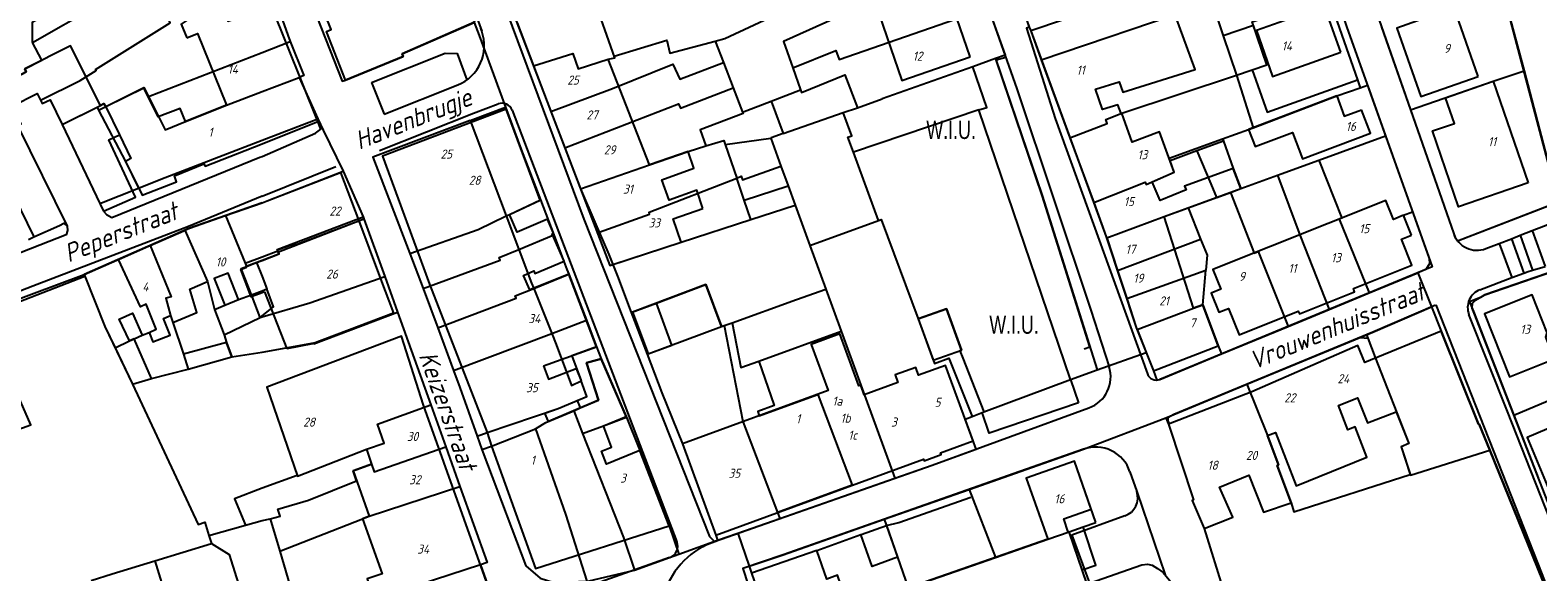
# Model space of a CAD drawing. Extents: x 124314 to 128016, y 450271 to 453716.
# Tile 21 of 40: x 124968 to 125175, y 450843 to 450918. Entities that reach past the tile are written whole.
import ezdxf
from ezdxf.enums import TextEntityAlignment as Align

# ---------------------------------------------------------------- set-up
doc = ezdxf.new("R2010")
doc.units = 0
doc.header["$MEASUREMENT"] = 0
for name, color, linetype in [('Default_113', 7, 'Continuous'), ('Default_117', 7, 'Continuous'), ('Default_121', 7, 'Continuous'), ('Default_21', 40, 'Continuous'), ('Default_4', 1, 'Continuous'), ('Default_48', 140, 'Continuous'), ('Default_79', 2, 'Continuous'), ('Default_80', 7, 'Continuous'), ('Default_99', 2, 'Continuous')]:
    doc.layers.add(name, color=color, linetype=linetype)
doc.styles.get("Standard").update_dxf_attribs({"font": 'ARIAL.TTF'})
doc.styles.add('Style-ENGINEERING', font='isoct.shx', dxfattribs={"oblique": 15})

msp = doc.modelspace()

# ---------------------------------------------------------------- linework, layer by layer
at = {"layer": 'Default_21', "lineweight": -3, "flags": 128}
for points in [[(124964.18, 450950.16), (124969.96, 450941.92), (124973.43, 450936.58), (124973.16, 450936.41), (124970.57, 450934.7), (124970.49, 450934.81), (124969.43, 450934.05), (124972.57, 450929.1), (124976.12, 450923.15), (124968.45, 450918.77), (124968.42, 450916.09), (124968.46, 450916.02)], [(125062.26, 450916.21), (125063.6, 450916.56), (125075.67, 450922.23), (125094.56, 450930.99), (125095.98, 450931.44)], [(124968.46, 450916.02), (124986.15, 450926.13), (124984.87, 450928.65), (124985.06, 450928.71)], [(125097.82, 450926.25), (125084.18, 450921.76), (125071.63, 450916.15), (125072.9, 450912.53)], [(125005.85, 450923.9), (125011.03, 450910.68), (125011.46, 450910.84), (125019.4, 450914.08), (125019.25, 450914.47), (125029.13, 450918.75)], [(125170.26, 450923.96), (125171.52, 450919.08), (125173.36, 450912.12)], [(124969.56, 450908.08), (124975.02, 450910.78), (124977.24, 450912.18), (124977.12, 450912.3), (124987.38, 450918.73), (124987.03, 450919.69), (124989.63, 450920.88), (124992.75, 450922.28), (124993.29, 450920.74), (124993.47, 450920.8), (124993.93, 450919.61), (124994.89, 450919.95), (124995.29, 450918.93), (125000, 450920.46)], [(125002.08, 450921.13), (125003.55, 450917), (125003.89, 450916.16)], [(125130.47, 450921.57), (125132.01, 450916.94), (125133.86, 450911.5)], [(125136.03, 450912.24), (125138.05, 450912.92), (125136.03, 450918.86), (125146.47, 450922.4)], [(125146.47, 450922.4), (125150.48, 450910.86)], [(125072.9, 450912.53), (125078.82, 450914.92), (125079.3, 450913.67), (125099.76, 450920.78)], [(125099.76, 450920.78), (125102.08, 450914.25)], [(125104.98, 450919.25), (125105.38, 450918.1), (125105.59, 450917.59), (125107.04, 450913.64)], [(125107.04, 450913.64), (125128.4, 450920.86)], [(125029.13, 450918.75), (125029.81, 450916.97), (125033.45, 450907.15)], [(125035.03, 450918.69), (125037.28, 450912.8)], [(125153.8, 450918.12), (125157.76, 450906.78)], [(124962.85, 450909.41), (124967.59, 450911.99), (124967.41, 450912.4), (124969.75, 450913.57), (124968.46, 450916.02)], [(125000, 450914.64), (125003.89, 450916.16)], [(125003.89, 450916.16), (125005.76, 450911.47), (125005.11, 450911.21)], [(125037.28, 450912.8), (125042.7, 450914.52), (125043.42, 450912.37), (125047.57, 450913.7), (125048.46, 450913.88), (125048.37, 450914.12), (125055.62, 450916.32), (125056.04, 450914.53), (125062.26, 450916.21)], [(125062.26, 450916.21), (125063.39, 450913.28)], [(124984.4, 450908.58), (125000, 450914.64)], [(125037.28, 450912.8), (125039.68, 450906.54)], [(125039.68, 450906.54), (125048.16, 450909.71), (125056.43, 450913.05), (125057.39, 450910.97), (125063.39, 450913.28)], [(125063.39, 450913.28), (125064.74, 450909.77)], [(125097.66, 450912.68), (125085.2, 450908.25)], [(125100.78, 450913.79), (125097.66, 450912.68)], [(125098.49, 450906.74), (125099.56, 450907.1), (125097.66, 450912.68)], [(125102.08, 450914.25), (125100.78, 450913.79)], [(125100.78, 450913.79), (125107.16, 450895.01), (125114.71, 450871.08)], [(125107.04, 450913.64), (125110.99, 450902.93)], [(125000, 450909.26), (125005.11, 450911.21)], [(125005.11, 450911.21), (125007.68, 450905.54)], [(125072.9, 450912.53), (125073.96, 450909.49)], [(125073.96, 450909.49), (125074.09, 450909.13), (125080.04, 450911.57), (125081.78, 450907.05)], [(125110.99, 450902.93), (125116.11, 450904.89), (125115.93, 450905.42), (125118.09, 450906.31), (125133.86, 450911.5)], [(125133.86, 450911.5), (125136.03, 450912.24)], [(125133.86, 450911.5), (125136.15, 450904.29)], [(125136.03, 450912.24), (125138.08, 450906.45), (125150.48, 450910.86)], [(125150.48, 450910.86), (125150.85, 450909.8)], [(125157.76, 450906.78), (125169.11, 450910.68), (125173.36, 450912.12)], [(125173.36, 450912.12), (125177.06, 450898.09)], [(124965.69, 450907.28), (124969.1, 450908.99), (124969.56, 450908.08)], [(124977.56, 450906.73), (124983.77, 450909.83), (124984.4, 450908.58)], [(124984.4, 450908.58), (124986.7, 450904.02), (124989.47, 450905.14), (124995.12, 450907.39), (125000, 450909.26)], [(125041.59, 450901.54), (125057.22, 450907.58), (125057.51, 450906.98), (125064.74, 450909.77)], [(125064.74, 450909.77), (125066.02, 450906.45)], [(125069.95, 450907.96), (125073.96, 450909.49)], [(125136.15, 450904.29), (125147.65, 450908.68), (125150.85, 450909.8)], [(125150.85, 450909.8), (125151.84, 450910.15), (125154.33, 450903.17)], [(124969.56, 450908.08), (124969.78, 450907.64), (124970.89, 450908.13), (124972.57, 450904.76)], [(124972.57, 450904.76), (124977.34, 450907.15), (124977.56, 450906.73)], [(124977.56, 450906.73), (124981.26, 450899.65), (124983.05, 450896.02)], [(125028.61, 450905.32), (125033.45, 450907.15)], [(125033.45, 450907.15), (125035.61, 450901.31), (125038.25, 450894.4)], [(125039.68, 450906.54), (125041.59, 450901.54)], [(125066.02, 450906.45), (125066.09, 450906.27), (125060.2, 450904.01), (125060.99, 450901.8)], [(125066.02, 450906.45), (125069.95, 450907.96)], [(125069.95, 450907.96), (125071.58, 450903.49)], [(125079.85, 450906.38), (125081.78, 450907.05)], [(125098.49, 450906.74), (125081.24, 450900.93)], [(125081.78, 450907.05), (125085.2, 450908.25)], [(125111.08, 450869.73), (125098.49, 450906.74)], [(125157.76, 450906.78), (125163.71, 450889.74), (125163.92, 450889.25), (125164.22, 450888.79), (125178.19, 450894.17)], [(124972.57, 450904.76), (124977.74, 450893.91), (124983.05, 450896.02)], [(125000, 450902.61), (125007.68, 450905.54)], [(125007.68, 450905.54), (125008.4, 450903.97), (125011.13, 450898.32)], [(125028.61, 450905.32), (125015.22, 450900.26), (125020.31, 450887.02)], [(125028.61, 450905.32), (125033.55, 450892.2)], [(125071.58, 450903.49), (125079.85, 450906.38)], [(125081.24, 450900.93), (125080.47, 450903.01), (125081.01, 450903.21), (125079.85, 450906.38)], [(124983.05, 450896.02), (124986.12, 450897.24), (125000, 450902.61)], [(125060.99, 450901.8), (125063.44, 450902.56), (125063.63, 450902.01)], [(125063.63, 450902.01), (125069.88, 450902.89)], [(125069.96, 450902.92), (125069.88, 450902.89)], [(125069.88, 450902.89), (125071.29, 450899.02)], [(125071.58, 450903.49), (125069.96, 450902.92)], [(125110.99, 450902.93), (125114.26, 450894.02)], [(125124.74, 450899.77), (125124.62, 450900.11), (125131.96, 450902.77)], [(125132.06, 450902.48), (125128.43, 450901.14)], [(125131.96, 450902.77), (125135.53, 450904.06), (125136.15, 450904.29)], [(125131.96, 450902.77), (125132.06, 450902.48)], [(125132.06, 450902.48), (125133.4, 450898.7), (125134.47, 450895.95)], [(125145.16, 450899.84), (125154.33, 450903.17)], [(125154.33, 450903.17), (125160.32, 450886.34), (125160.38, 450885.62), (125159.85, 450884.82), (125158.77, 450884.37)], [(125041.59, 450901.54), (125043.75, 450895.91)], [(125043.75, 450895.91), (125053.23, 450899.22), (125058.54, 450901.04), (125060.99, 450901.8)], [(125063.63, 450902.01), (125065.21, 450897.4)], [(125084.69, 450891.57), (125081.24, 450900.93)], [(125128.43, 450901.14), (125124.74, 450899.77)], [(125128.43, 450901.14), (125130.33, 450896.59)], [(125000, 450894.01), (125000.72, 450894.26), (125011.13, 450898.32)], [(125011.13, 450898.32), (125013.9, 450892.05)], [(125065.21, 450897.4), (125065.81, 450897.64), (125065.99, 450897.16), (125071.29, 450899.02)], [(125071.29, 450899.02), (125072.27, 450896.32)], [(125114.26, 450894.02), (125121.3, 450896.85), (125121.44, 450896.53), (125125.32, 450898.21), (125124.74, 450899.77)], [(125139.49, 450897.77), (125145.16, 450899.84)], [(125145.16, 450899.84), (125148.32, 450891.89), (125147.95, 450891.74), (125152.09, 450881.62)], [(125046.31, 450889.95), (125053.25, 450892.45), (125053.19, 450892.69), (125065.21, 450897.4)], [(125066.25, 450894.36), (125065.21, 450897.4)], [(125066.25, 450894.36), (125072.27, 450896.32)], [(125072.27, 450896.32), (125073.23, 450893.69)], [(125130.33, 450896.59), (125131.1, 450894.72)], [(125134.47, 450895.95), (125139.49, 450897.77)], [(125139.49, 450897.77), (125142.63, 450889.48), (125146.57, 450879.34)], [(124994.98, 450892.24), (125000, 450894.01)], [(125033.55, 450892.2), (125034.01, 450892.41), (125038.25, 450894.4)], [(125038.25, 450894.4), (125040.08, 450889.59)], [(125043.75, 450895.91), (125045.86, 450891)], [(125067.16, 450891.71), (125066.25, 450894.36)], [(125114.26, 450894.02), (125115.98, 450889.34), (125116.04, 450889.17)], [(125127.21, 450893.3), (125131.1, 450894.72)], [(125131.1, 450894.72), (125131.14, 450894.73)], [(125131.14, 450894.73), (125133.03, 450895.42)], [(125133.03, 450895.42), (125134.47, 450895.95)], [(125133.03, 450895.42), (125136.31, 450887.09), (125136.86, 450887.31), (125140.96, 450877.03)], [(124989.38, 450890.22), (124990.06, 450890.51), (124994.98, 450892.24)], [(124994.98, 450892.24), (124997.69, 450885.72)], [(125000, 450886.59), (125002.18, 450887.41), (125002.1, 450887.58), (125013.9, 450892.05)], [(125013.9, 450892.05), (125014.01, 450891.81)], [(125020.31, 450887.02), (125029.68, 450890.34), (125033.55, 450892.2)], [(125033.55, 450892.2), (125035.29, 450887.59)], [(125067.16, 450891.71), (125073.23, 450893.69)], [(125073.23, 450893.69), (125075.26, 450888.14)], [(125116.04, 450889.17), (125123.92, 450892.11), (125127.21, 450893.3)], [(125127.21, 450893.3), (125128.94, 450889.01)], [(124984.65, 450888.15), (124989.25, 450890.16), (124989.38, 450890.22)], [(124989.38, 450890.22), (124992.5, 450883.18), (124993.47, 450879.35)], [(125000, 450886.07), (125002.38, 450886.98), (125002.27, 450887.25), (125014.01, 450891.81)], [(125014.01, 450891.81), (125016.85, 450883.87)], [(125045.86, 450891), (125046.31, 450889.95)], [(125046.31, 450889.95), (125047.63, 450886.88), (125048.18, 450885.53)], [(125048.18, 450885.53), (125057.59, 450888.59), (125067.16, 450891.71)], [(125075.26, 450888.14), (125084.69, 450891.57)], [(125084.69, 450891.57), (125085.05, 450891.7), (125090.15, 450878.06)], [(124980.27, 450886.23), (124984.5, 450888.08), (124984.65, 450888.15)], [(124984.65, 450888.15), (124987.54, 450881.09), (124986.77, 450880.92), (124987.44, 450878.53), (124987.74, 450877.54), (124989.2, 450873.19), (124989.86, 450871.17)], [(125035.29, 450887.59), (125040.08, 450889.59)], [(125040.08, 450889.59), (125041.89, 450884.82), (125042.13, 450884.19)], [(125075.26, 450888.14), (125077.45, 450882.12)], [(125116.04, 450889.17), (125117.51, 450884.72)], [(125117.51, 450884.72), (125128.94, 450889.01)], [(125128.94, 450889.01), (125129.84, 450886.79), (125129.66, 450884.74)], [(124975.56, 450884.16), (124980.08, 450886.14), (124980.27, 450886.23)], [(124979.81, 450874.09), (124981.81, 450875.04), (124982.43, 450875.33), (124983.54, 450875.8), (124984.48, 450876.19), (124985.47, 450876.65), (124984.08, 450880.06), (124983.3, 450879.71), (124980.27, 450886.23)], [(124997.69, 450885.72), (125000, 450886.59)], [(124997.69, 450885.72), (124997.88, 450885.26)], [(124997.88, 450885.26), (124999.26, 450885.79)], [(124999.26, 450885.79), (125000, 450886.07)], [(124999.26, 450885.79), (125000, 450883.88)], [(125020.31, 450887.02), (125022.16, 450882.21)], [(125022.16, 450882.21), (125032.72, 450886.12), (125032.6, 450886.48), (125035.29, 450887.59)], [(125035.29, 450887.59), (125037.04, 450882.94), (125037.32, 450882.25)], [(125180.62, 450885.71), (125167.96, 450881.34), (125167.36, 450881), (125165.89, 450880.42), (125166.51, 450878.86), (125171.97, 450864.83)], [(124961.41, 450878.87), (124975.56, 450884.16)], [(124975.56, 450884.16), (124978.42, 450876.99), (124979.81, 450874.09)], [(124998.54, 450881.38), (124997.15, 450884.98), (124997.88, 450885.26)], [(125000, 450883.88), (125000.65, 450882.18)], [(125000, 450878.33), (125006.59, 450880.26), (125016.85, 450883.87)], [(125016.85, 450883.87), (125018.61, 450878.97)], [(125037.32, 450882.25), (125042.13, 450884.19)], [(125042.13, 450884.19), (125044.56, 450877.88)], [(125048.18, 450885.53), (125048.83, 450883.91), (125050.73, 450878.93)], [(125117.51, 450884.72), (125118.78, 450880.85)], [(125118.78, 450880.85), (125129.66, 450884.74)], [(125129.26, 450879.99), (125129.66, 450884.74)], [(125152.09, 450881.62), (125158.77, 450884.37)], [(125158.77, 450884.37), (125160.63, 450879.73)], [(124998.54, 450881.38), (125000, 450881.93)], [(125000, 450881.93), (125000.65, 450882.18)], [(125000, 450878.46), (125001.59, 450879.72), (125000.65, 450882.18)], [(125022.16, 450882.21), (125024.15, 450876.85)], [(125024.15, 450876.85), (125034.93, 450880.88), (125034.79, 450881.23), (125037.32, 450882.25)], [(125037.32, 450882.25), (125039.79, 450876.07)], [(125054.17, 450880.22), (125060.96, 450882.76), (125063.11, 450877.01), (125063.49, 450877.14)], [(125064.57, 450877.53), (125073.42, 450880.71), (125077.45, 450882.12)], [(125077.45, 450882.12), (125079.54, 450876.38)], [(125146.57, 450879.34), (125152.09, 450881.62)], [(124993.47, 450879.35), (124994.88, 450879.94), (124996.79, 450880.71), (124998.54, 450881.38)], [(125050.73, 450878.93), (125054.17, 450880.22)], [(125052.91, 450873.19), (125056.3, 450874.46), (125054.17, 450880.22)], [(125118.78, 450880.85), (125120.09, 450876.87), (125120.2, 450876.6)], [(125120.2, 450876.6), (125127.97, 450879.55), (125129.26, 450879.99)], [(125129.26, 450879.99), (125131.36, 450874.37), (125131.81, 450873.25)], [(125151.7, 450875.87), (125152.58, 450876.24), (125160.63, 450879.73)], [(125160.63, 450879.73), (125161.99, 450876.36), (125167.09, 450863.59), (125167.2, 450863.6), (125168.65, 450860.02)], [(124953.25, 450864.21), (124955.34, 450858.87), (124968.24, 450863.51), (124964.6, 450871.89), (124961.41, 450878.87)], [(124993.47, 450879.35), (124994.8, 450875.88)], [(124994.8, 450875.88), (124999.74, 450878.26)], [(124999.74, 450878.26), (125000, 450878.46)], [(124999.74, 450878.26), (125000, 450878.33)], [(125000, 450873.49), (125007.1, 450874.76), (125007.14, 450874.64), (125018.61, 450878.97)], [(125018.61, 450878.97), (125023.17, 450866.24)], [(125039.79, 450876.07), (125044.56, 450877.88)], [(125044.56, 450877.88), (125045.97, 450874.22)], [(125050.73, 450878.93), (125052.91, 450873.19)], [(125063.49, 450877.14), (125064.57, 450877.53)], [(125064.57, 450877.53), (125065.78, 450871.38), (125068.23, 450872.27)], [(125090.15, 450878.06), (125094.04, 450879.45), (125096.08, 450873.77), (125095.87, 450873.69), (125096.26, 450872.68), (125099.16, 450865.28)], [(125090.15, 450878.06), (125092.36, 450871.93), (125094.37, 450872.65), (125097.53, 450864.65)], [(125140.96, 450877.03), (125146.57, 450879.34)], [(124994.8, 450875.88), (124995.12, 450874.83), (124995.86, 450872.83)], [(125024.15, 450876.85), (125026.32, 450870.98)], [(125026.32, 450870.98), (125039.79, 450876.07)], [(125039.79, 450876.07), (125040.39, 450874.55), (125042.53, 450868.92), (125043.86, 450869.53)], [(125063.49, 450877.14), (125066.07, 450863.97), (125070.8, 450851.45)], [(125068.23, 450872.27), (125079.54, 450876.38)], [(125079.54, 450876.38), (125082.24, 450868.97)], [(125120.2, 450876.6), (125121.45, 450873.43)], [(125131.81, 450873.25), (125140.96, 450877.03)], [(125135.29, 450869.08), (125151.7, 450875.87)], [(125151.7, 450875.87), (125151.9, 450875.4), (125152.89, 450872.74), (125157.54, 450860.93), (125156.48, 450860.47), (125157.73, 450856.69)], [(124979.81, 450874.09), (124982.21, 450869.11)], [(124995.86, 450872.83), (125000, 450873.49)], [(125045.97, 450874.22), (125042.54, 450872.99), (125043.86, 450869.53)], [(125045.97, 450874.22), (125046.6, 450872.58)], [(125114.71, 450871.08), (125121.45, 450873.43)], [(125121.45, 450873.43), (125122.44, 450870.92), (125122.91, 450869.65), (125123.11, 450869.68), (125123.31, 450869.74), (125131.81, 450873.25)], [(124989.86, 450871.17), (124995.86, 450872.83)], [(125043.7, 450865.82), (125046.23, 450866.89), (125044.58, 450872.03), (125046.6, 450872.58)], [(125046.6, 450872.58), (125050.02, 450864.66)], [(125052.91, 450873.19), (125054.93, 450867.89), (125057.75, 450860.91), (125062.32, 450848.36), (125062.57, 450847.65)], [(125068.23, 450872.27), (125070.35, 450866.18), (125068.09, 450865.34), (125068.3, 450864.76), (125076.35, 450867.69), (125081.09, 450855.2), (125070.8, 450851.45)], [(124982.21, 450869.11), (124984.84, 450869.85), (124989.86, 450871.17)], [(125026.32, 450870.98), (125027.19, 450868.64), (125029.57, 450861.94)], [(125043.29, 450866.83), (125044.62, 450867.39), (125043.86, 450869.53)], [(125099.16, 450865.28), (125111.08, 450869.73)], [(125111.08, 450869.73), (125114.71, 450871.08)], [(125111.08, 450869.73), (125112.17, 450866.53)], [(125171.97, 450864.83), (125176.64, 450866.81), (125178.6, 450867.6), (125182.54, 450869.14), (125184.46, 450869.95), (125185.72, 450870.44)], [(124982.21, 450869.11), (124991.24, 450849.84), (124992.13, 450850.12), (124992.7, 450848.33)], [(125082.24, 450868.97), (125086.91, 450856.18)], [(125124.14, 450864.47), (125125.26, 450864.93), (125135.29, 450869.08)], [(125135.29, 450869.08), (125138.13, 450862.03), (125139.62, 450858), (125139.43, 450857.91), (125141.35, 450852.78), (125141.76, 450851.57), (125157.73, 450856.69)], [(125004.85, 450856.56), (125004.88, 450856.45), (125014.34, 450860.16), (125016.8, 450861.01), (125015.85, 450863.59), (125023.17, 450866.24)], [(125023.17, 450866.24), (125025.23, 450860.49)], [(125029.57, 450861.94), (125030.94, 450862.45), (125040.7, 450865.74), (125043.29, 450866.83)], [(125037.59, 450862.98), (125037.71, 450863.03), (125038.99, 450863.81), (125042.82, 450865.44)], [(125042.82, 450865.44), (125043.7, 450865.82)], [(125042.82, 450865.44), (125044.04, 450862.34)], [(125043.29, 450866.83), (125043.7, 450865.82)], [(125097.53, 450864.65), (125098.91, 450865.19)], [(125112.17, 450866.53), (125099.88, 450862.35), (125098.91, 450865.19)], [(125098.91, 450865.19), (125099.16, 450865.28)], [(125030.21, 450860.12), (125031.52, 450860.59), (125037.59, 450862.98)], [(125037.59, 450862.98), (125041.68, 450851.26), (125044.63, 450842.02)], [(125044.04, 450862.34), (125046.92, 450863.36), (125050.02, 450864.66)], [(125050.02, 450864.66), (125051.88, 450859.98), (125055.91, 450849.65), (125057.28, 450845.74)], [(125086.91, 450856.18), (125092.04, 450857.98), (125098.09, 450860.18), (125096.59, 450864.28), (125097.53, 450864.65)], [(125097.12, 450854.65), (125112.85, 450860.17), (125124.14, 450864.47)], [(125124.14, 450864.47), (125124.51, 450863.58), (125127.97, 450853.23), (125127.79, 450853.12), (125129.43, 450849.27), (125132.13, 450840.59), (125133.49, 450836.82), (125134.93, 450833.26)], [(125171.97, 450864.83), (125175.32, 450856.25)], [(125029.57, 450861.94), (125030.21, 450860.12)], [(125044.04, 450862.34), (125049.67, 450848.05), (125051.17, 450843.56)], [(125001.13, 450850.62), (125002.48, 450850.96), (125002.18, 450851.91), (125006.4, 450853.17), (125012.99, 450855.8), (125012.5, 450857.18), (125015.06, 450858.09), (125015.43, 450857.05), (125025.23, 450860.49)], [(125025.23, 450860.49), (125027.19, 450855.02)], [(125030.21, 450860.12), (125030.96, 450858.04), (125036.22, 450844.16), (125038.19, 450842.44), (125040.1, 450841.84), (125044.63, 450842.02)], [(125157.73, 450856.69), (125157.76, 450856.58), (125168.65, 450860.02)], [(125168.65, 450860.02), (125179.91, 450832.37)], [(125114.54, 450850.11), (125111.6, 450858.54), (125104.99, 450856.19), (125107.93, 450847.8)], [(125000, 450854.83), (124996.22, 450853.35), (124997.74, 450849.73)], [(125004.85, 450856.56), (125000, 450854.83)], [(125002.44, 450846.14), (125013.82, 450850.6), (125014.72, 450850.96), (125027.19, 450855.02)], [(125027.19, 450855.02), (125030.93, 450844.6), (125030, 450844.29)], [(125071.11, 450850.64), (125086.91, 450856.18)], [(125085.48, 450850.55), (125097.12, 450854.65)], [(125097.12, 450854.65), (125100.77, 450845.31)], [(125000, 450850.36), (125001.13, 450850.62)], [(125001.13, 450850.62), (125002.44, 450846.14)], [(125065.36, 450848.62), (125071.11, 450850.64)], [(125066.92, 450844.09), (125071.6, 450845.67), (125085.48, 450850.55)], [(125070.8, 450851.45), (125071.11, 450850.64)], [(125085.48, 450850.55), (125087.31, 450845.32), (125088.77, 450841.13)], [(124992.7, 450848.33), (124997.74, 450849.73)], [(124997.74, 450849.73), (125000, 450850.36)], [(125062.57, 450847.65), (125065.36, 450848.62)], [(125065.36, 450848.62), (125066.92, 450844.09)], [(125107.93, 450847.8), (125110.89, 450848.83), (125112.78, 450849.49)], [(125112.66, 450843.6), (125114.56, 450844.25), (125112.78, 450849.49)], [(125112.78, 450849.49), (125114.54, 450850.11)], [(124985.29, 450844.84), (124993.05, 450847.2)], [(124992.7, 450848.33), (124993.05, 450847.2)], [(124993.05, 450847.2), (124995.47, 450845.68), (125000, 450831.29)], [(125057.28, 450845.74), (125062.57, 450847.65)], [(125100.77, 450845.31), (125107.93, 450847.8)], [(124976.54, 450842.15), (124979.43, 450843.07), (124985.29, 450844.84)], [(124985.29, 450844.84), (124990.35, 450828.32), (124991.05, 450826.16), (124993, 450819.83), (124993.8, 450817.32), (124993.93, 450817.08), (124994.58, 450814.31)], [(125002.44, 450846.14), (125005.42, 450836.01), (125007.76, 450828.74), (125010.73, 450819.19), (125011.4, 450817.11)], [(125030, 450844.29), (125015.42, 450839.54), (125014.76, 450839.28), (125006.61, 450836.31), (125010.28, 450824.32), (125012.31, 450817.58), (125012.43, 450817.23)], [(125030, 450844.29), (125031.93, 450838.88)], [(125051.17, 450843.56), (125055.99, 450845.28), (125057.28, 450845.74)], [(125088.77, 450841.13), (125100.77, 450845.31)], [(125044.63, 450842.02), (125044.74, 450842.03), (125051.17, 450843.56)], [(125066.92, 450844.09), (125067.24, 450843.15), (125070.26, 450834.51), (125070.51, 450834.59)], [(125110.96, 450836.89), (125114.53, 450838.11), (125112.66, 450843.6)]]:
    msp.add_lwpolyline(points, dxfattribs=at)
at = {"layer": 'Default_4', "lineweight": -3, "flags": 128}
for points in [[(125031.29, 450960.5), (125029.3, 450966.34), (125033.89, 450967.86), (125034.03, 450967.42), (125037.84, 450968.71), (125037.06, 450971.12), (125018.64, 450964.34), (125019.81, 450960.7), (125024.57, 450947.72), (125030.65, 450929.71), (125030.79, 450929.77), (125047.77, 450885.4), (125057.59, 450888.59), (125056.49, 450891.79), (125060.57, 450893.23)], [(125008.6, 450957.16), (125009.02, 450956.12), (125014.45, 450957.97), (125018.25, 450947.91), (125018.14, 450947.86), (125024.16, 450931.52), (125019.54, 450929.79), (125019.8, 450929.02), (125014.49, 450927.11), (125014.57, 450926.86), (125016.61, 450927.63), (125019.15, 450921.39), (125021.03, 450922.17), (125020, 450924.74), (125025.88, 450927.12), (125029.21, 450918.78), (125019.25, 450914.47), (125019.4, 450914.08), (125011.46, 450910.84), (125008.85, 450917.51), (125009.48, 450917.78), (125006.91, 450924.29), (125006.23, 450924.04), (125000.15, 450941.43)], [(124977.97, 450940.35), (124978.38, 450940.66), (124978.23, 450940.97), (124984.37, 450944.36), (124985.04, 450943.22), (124984.65, 450942.95), (124985.26, 450941.89), (124987.06, 450937.66), (124986.71, 450937.53), (124989.7, 450930.2), (124989.89, 450930.26), (124992.75, 450922.28), (124989.63, 450920.88), (124990.27, 450919.45), (124988.9, 450918.51), (124989.69, 450916.63)], [(125000, 450902.11), (125007.68, 450905.16), (125001.29, 450921), (125000, 450924.52)], [(125097.29, 450914.05), (125093.66, 450924.56), (125084.27, 450921.31), (125087.89, 450910.81), (125097.29, 450914.05)], [(125134.47, 450895.95), (125133.4, 450898.7), (125126.72, 450896.27), (125126.93, 450895.76), (125123.36, 450894.31), (125122.26, 450896.88), (125125.32, 450898.21), (125123.27, 450903.74), (125119.53, 450902.3), (125118.09, 450906.31), (125118.01, 450906.25), (125117.55, 450907.47), (125115.47, 450906.79), (125114.48, 450909.58), (125117.73, 450910.6), (125118.23, 450909.21), (125128.17, 450912.28), (125123.99, 450923.85), (125105.59, 450917.59), (125115.98, 450889.34), (125120.09, 450876.87), (125122.44, 450870.92), (125131.36, 450874.37), (125129.26, 450879.99), (125127.97, 450879.55), (125123.92, 450892.11), (125134.47, 450895.95)], [(125060.57, 450893.23), (125059.73, 450895.71), (125055.91, 450894.37), (125054.93, 450897.15), (125059.32, 450898.74), (125058.54, 450901.04), (125053.23, 450899.22), (125047.57, 450913.7), (125048.46, 450913.88), (125045.48, 450922.35)], [(125148.18, 450914.67), (125145.95, 450920.97), (125136.59, 450917.65), (125138.82, 450911.35), (125148.18, 450914.67)], [(125167.05, 450911.36), (125163.75, 450920.76), (125155.87, 450917.99), (125159.18, 450908.59), (125167.05, 450911.36)], [(124989.69, 450916.63), (124991.15, 450917.24), (124995.12, 450907.39), (124989.47, 450905.14), (124988.76, 450906.94), (124985.72, 450905.82), (124983.75, 450909.75), (124978.54, 450907.16)], [(125138.05, 450912.92), (125136.21, 450918.36), (125132.01, 450916.94), (125133.86, 450911.5), (125138.05, 450912.92)], [(124977.8, 450907.38), (124973.71, 450915.55), (124967.41, 450912.4), (124967.59, 450911.99), (124962.85, 450909.41), (124962.87, 450909.38)], [(125173.91, 450896.72), (125164.37, 450893.45), (125160.79, 450903.86), (125163.79, 450904.9), (125162.58, 450908.43), (125169.11, 450910.68), (125173.91, 450896.72)], [(124966.42, 450904.59), (124966.91, 450904.85), (124965.69, 450907.28), (124969.1, 450908.99), (124969.78, 450907.64), (124970.89, 450908.13), (124972.57, 450904.76)], [(125147.65, 450908.67), (125135.53, 450904.06), (125136.43, 450901.71), (125141.56, 450903.66), (125142.94, 450900.03), (125152.26, 450903.57), (125151.05, 450906.74)], [(125147.64, 450908.72), (125147.65, 450908.67), (125148.65, 450905.89), (125151.05, 450906.74)], [(124972.57, 450904.76), (124977.8, 450907.38)], [(124978.54, 450907.16), (124980.41, 450903.34)], [(125038.66, 450871.6), (125045.97, 450874.22), (125042.17, 450884.21), (125036.81, 450882.04), (125035.94, 450884.02), (125037.32, 450884.65), (125037.48, 450884.27), (125041.52, 450885.99), (125039.86, 450889.74), (125040.05, 450889.84), (125039.23, 450891.75), (125035.04, 450889.95), (125034.01, 450892.41), (125038.2, 450894.38), (125033.54, 450906.84), (125016.54, 450900.42), (125022.99, 450882.81), (125030.94, 450862.45)], [(124980.41, 450903.34), (124982, 450900.07), (124981.26, 450899.65), (124983.54, 450895.03), (124988.27, 450896.89), (124987.98, 450897.69), (124992.03, 450899.34), (124992.21, 450899.02), (125000, 450902.11)], [(125000, 450894.01), (125000.72, 450894.26), (125010.77, 450898.17), (125013.28, 450891.53)], [(125000, 450894.01), (124990.06, 450890.51), (124975.56, 450884.16), (124975.66, 450883.92)], [(125157.88, 450889.56), (125156.8, 450892.28), (125155.41, 450891.72), (125154.38, 450894.31), (125130.63, 450884.82), (125131.71, 450882.12), (125130.38, 450881.59), (125131.43, 450878.96), (125132.76, 450879.49), (125134.21, 450875.86), (125142.34, 450879.11), (125142.52, 450878.75), (125150.07, 450881.77), (125149.92, 450882.23), (125157.96, 450885.44), (125156.53, 450889.02), (125157.88, 450889.56)], [(125000, 450886.13), (125002.33, 450887), (125002.13, 450887.53), (125004.5, 450888.42), (125004.56, 450888.24), (125013.28, 450891.53)], [(125013.28, 450891.53), (125016.27, 450883.57)], [(124998.63, 450881.13), (124998.51, 450881.09), (124997.1, 450884.85), (124997.89, 450885.15), (124997.83, 450885.31), (125000, 450886.13)], [(124975.66, 450883.92), (124978.42, 450876.99), (124982.21, 450869.11), (124984.84, 450869.85), (124982.43, 450875.33), (124981.81, 450875.04), (124980.36, 450878.03), (124982.19, 450878.82), (124983.54, 450875.8), (124984.48, 450876.19), (124985.01, 450874.92), (124987.39, 450875.82), (124986.47, 450878.11), (124987.44, 450878.53), (124987.74, 450877.54), (124991.03, 450878.91), (124990.07, 450882.13), (124992.5, 450883.18), (124993.47, 450879.35), (124994.8, 450875.88), (124999.74, 450878.26), (124998.63, 450881.13)], [(124996.79, 450880.71), (124995.33, 450884.34), (124993.42, 450883.58), (124994.88, 450879.94), (124996.79, 450880.71)], [(125000, 450881.65), (124998.63, 450881.13)], [(125000.34, 450881.78), (125000, 450881.65)], [(125000.34, 450881.78), (125003.41, 450873.94)], [(125016.27, 450883.57), (125018.06, 450878.83)], [(125063.11, 450877.01), (125060.96, 450882.76), (125050.89, 450878.99), (125053.04, 450873.24), (125063.11, 450877.01)], [(125177.54, 450872.57), (125176.35, 450875.56), (125176.53, 450876.14), (125174.46, 450881.34), (125167.93, 450878.75), (125171.37, 450870.11), (125177.54, 450872.57)], [(125018.06, 450878.83), (125006.92, 450874.64), (125003.41, 450873.94)], [(125096.08, 450873.77), (125094.04, 450879.45), (125090.15, 450878.06), (125092.2, 450872.37), (125096.08, 450873.77)], [(125038.71, 450819.9), (125022.18, 450866.19), (125019.15, 450875.68), (125000.68, 450868.66), (125004.88, 450856.45), (125014.34, 450860.16), (125015.06, 450858.09), (125012.5, 450857.18), (125014.72, 450850.96), (125013.82, 450850.6), (125016.52, 450843.07), (125014.46, 450842.34), (125015.42, 450839.54), (125014.76, 450839.28), (125016.86, 450833.54), (125017.85, 450828.97), (125018.5, 450829.08), (125019.54, 450823.62), (125020.51, 450823.82), (125021.05, 450820.62), (125028.54, 450822.89), (125029.93, 450818.99), (125038.71, 450819.9)], [(125097.68, 450861.29), (125093.9, 450871.66), (125090.2, 450870.31), (125089.8, 450871.4), (125086.96, 450870.37), (125087.35, 450869.31), (125082.73, 450867.63), (125082.24, 450868.97), (125081.97, 450868.87), (125079.38, 450875.99), (125075.45, 450874.56), (125077.77, 450868.21), (125057.75, 450860.91), (125062.32, 450848.36), (125090.88, 450858.77), (125090.97, 450858.58), (125093.3, 450859.43), (125093.22, 450859.67), (125097.68, 450861.29)], [(125168.65, 450860.02), (125167.2, 450863.6), (125167.09, 450863.59), (125161.99, 450876.36), (125151.49, 450872.08), (125150.54, 450874.38), (125135.96, 450868.04), (125124.51, 450863.58), (125127.97, 450853.23), (125127.79, 450853.12), (125129.43, 450849.27), (125133.35, 450850.82), (125131.52, 450854.94), (125135.56, 450856.58), (125137.58, 450851.5), (125141.35, 450852.78), (125139.43, 450857.91), (125139.62, 450858), (125138.13, 450862.03), (125139.22, 450862.47), (125142.07, 450855.14), (125151.78, 450859.05), (125150.16, 450863.21), (125149.15, 450862.83), (125147.88, 450866.15), (125150.5, 450867.23), (125151.86, 450863.79), (125155.81, 450865.31), (125157.54, 450860.93), (125156.48, 450860.47), (125157.76, 450856.58), (125168.65, 450860.02)], [(124995.86, 450872.83), (124995.12, 450874.83), (124989.2, 450873.19), (124989.86, 450871.17), (124995.86, 450872.83)], [(125038.66, 450871.6), (125039.35, 450869.79), (125043.16, 450871.24)], [(125055.91, 450849.65), (125051.88, 450859.98), (125047.33, 450858.12), (125046.62, 450859.91), (125047.99, 450860.46), (125046.92, 450863.36), (125050.05, 450864.58), (125046.6, 450872.58), (125044.58, 450872.03), (125046.23, 450866.89), (125039.35, 450863.97)], [(125043.16, 450871.24), (125043.86, 450869.53)], [(125189.31, 450852.89), (125187.82, 450856.47), (125185.07, 450855.33), (125181.26, 450864.48), (125184.01, 450865.62), (125182.54, 450869.14), (125184.46, 450869.95), (125183.24, 450872.87), (125177.41, 450870.45), (125178.6, 450867.6), (125176.64, 450866.81), (125178, 450863.55), (125173.79, 450861.79), (125177.93, 450851.89), (125182.14, 450853.64), (125183.47, 450850.45), (125189.31, 450852.89)], [(125044.62, 450867.39), (125043.86, 450869.53)], [(125038.86, 450865.12), (125040.7, 450865.74), (125044.62, 450867.39)], [(125039.35, 450863.97), (125038.86, 450865.12)], [(125030.94, 450862.45), (125031.52, 450860.59)], [(125031.52, 450860.59), (125037.56, 450843.77), (125055.91, 450849.65)], [(125110.76, 450848.78), (125110.13, 450850.61), (125113.91, 450851.92), (125111.6, 450858.54), (125104.99, 450856.19), (125107.93, 450847.8)], [(125087.31, 450845.32), (125083.81, 450844.07), (125082.28, 450848.45), (125082.3, 450848.46), (125085.78, 450849.7), (125087.31, 450845.32)], [(125108.6, 450836.09), (125114.53, 450838.11), (125110.89, 450848.83), (125110.76, 450848.78)], [(125107.93, 450847.8), (125079.19, 450837.8), (125078.43, 450839.81), (125079.92, 450840.34), (125079.06, 450842.86), (125077.59, 450842.33), (125076.23, 450846.27), (125067.24, 450843.15), (125070.26, 450834.51), (125071.49, 450834.9), (125076.45, 450820.99), (125083.33, 450809.64), (125092.74, 450797.44), (125092.5, 450797.24), (125095.93, 450793.04), (125096.24, 450793.18), (125109.44, 450776.05), (125126.04, 450755.48), (125132.98, 450760.11), (125124.85, 450770.25)]]:
    msp.add_lwpolyline(points, dxfattribs=at)
at = {"layer": 'Default_48', "lineweight": -3, "flags": 128}
msp.add_lwpolyline([(125169.94, 451000), (125169.94, 451000), (125192.06, 450937.05), (125190.91, 450930.14), (125186.95, 450925.27), (125181.93, 450922.14), (125179.7, 450918.68), (125181.68, 450908.65), (125181, 450907.51), (125180.89, 450906.53), (125180.91, 450905.63), (125181.88, 450899.54), (125177.06, 450898.09), (125171.52, 450919.08), (125162.26, 450954.8), (125150.23, 451000), (125150.23, 451000)], dxfattribs=at)
at = {"layer": 'Default_79', "lineweight": -3, "flags": 128}
for points in [[(125174.49, 450890.17), (125176.25, 450885.27)], [(125169.94, 450888.42), (125171.67, 450883.72)], [(125171.62, 450889.06), (125173.35, 450884.35)], [(125172.81, 450889.53), (125174.52, 450884.75)]]:
    msp.add_lwpolyline(points, dxfattribs=at)
at = {"layer": 'Default_80', "lineweight": -3, "flags": 128}
for points in [[(125113.72, 450874.21), (125107.16, 450895.01), (125100.84, 450913.61), (125102.18, 450913.99)], [(124961.59, 450878.49), (124975.66, 450883.92)], [(125178.76, 450847.41), (125166.51, 450878.86), (125166.25, 450879.52), (125166.28, 450880.2), (125166.68, 450880.62), (125167.96, 450881.34), (125179.91, 450885.47), (125180.01, 450885.15), (125181.08, 450882.63)], [(125112.96, 450873.93), (125113.72, 450874.21)], [(125147, 450821.77), (125165.81, 450828.12), (125179.89, 450832.37), (125168.65, 450860.02)]]:
    msp.add_lwpolyline(points, dxfattribs=at)
at = {"layer": 'Default_99', "lineweight": -3, "flags": 128}
for points in [[(125120.54, 451000), (125135.16, 450958.6), (125139.57, 450945.58), (125148.98, 450918.2), (125160.74, 450885.19), (125123.31, 450869.74)], [(125125.16, 451000), (125125.16, 451000), (125146.78, 450938.26), (125163.71, 450889.74)], [(125074.96, 450993.34), (125079.83, 450980.54), (125084.57, 450965.91), (125093.5, 450938.9), (125097.73, 450926.52), (125103.71, 450909.65), (125113.87, 450879.27), (125116.36, 450871.48)], [(125011.84, 450978.52), (125015.76, 450969.56), (125025.23, 450942.74), (125044.22, 450891.76), (125061.46, 450848.18), (125062.18, 450847.51), (125092.04, 450857.98), (125113.59, 450865.83)], [(125009.51, 450973.94), (125009.87, 450973.14), (125023.2, 450936.6), (125030.18, 450917.57), (125030.04, 450917.97)], [(125103.29, 450924.12), (125105.38, 450918.1), (125105.02, 450917.98), (125108.96, 450905.58), (125121.63, 450870.49)], [(125015.04, 450910.53), (125025.14, 450914.55)], [(125025.14, 450914.55), (125026.82, 450914.49), (125028.15, 450910.89)], [(125015.04, 450910.53), (125016.78, 450906.16)], [(125016.78, 450906.16), (125026.88, 450910.19)], [(124977.8, 450907.38), (124978.29, 450907.63), (124978.54, 450907.16)], [(125016.13, 450901.17), (125029.06, 450906.31), (125032.43, 450907.58)], [(125034.38, 450906.7), (125056.99, 450847.44)], [(124966.42, 450904.59), (124973.22, 450890.79)], [(124972.57, 450904.76), (124978.24, 450892.84)], [(125007.33, 450903.55), (125008.07, 450904.13), (125007.68, 450905.16)], [(124978.24, 450892.84), (124982.63, 450894.78), (124978.95, 450902.66), (124980.41, 450903.34)], [(125000, 450900.37), (125007.33, 450903.55)], [(124961.46, 450901.85), (124962.27, 450902.26), (124968.66, 450889.31)], [(124978.24, 450892.84), (124978.63, 450892.39), (124979.35, 450891.99), (124999.72, 450900.25), (125000, 450900.37)], [(125000, 450894.93), (125010.14, 450898.98)], [(125164.34, 450888.84), (125186.08, 450897.21), (125188.22, 450898.06)], [(125174.49, 450890.17), (125190.49, 450896.34)], [(125000, 450894.93), (124989.88, 450890.72), (124968.52, 450882.56), (124953.66, 450876.8), (124945.37, 450873.55), (124929.32, 450867.08), (124927.34, 450866.23), (124927.38, 450865.95)], [(125156.8, 450892.28), (125158.03, 450892.77)], [(124973.22, 450890.79), (124973.29, 450890.19), (124973.11, 450889.61), (124964.6, 450886.24), (124963.84, 450886.28), (124963.54, 450886.7), (124963.46, 450886.84)], [(124968.66, 450889.31), (124972.18, 450890.9), (124972.76, 450891.18), (124973.22, 450890.79)], [(125172.81, 450889.53), (125174.49, 450890.17)], [(124967.92, 450888.96), (124968.66, 450889.31)], [(125168.1, 450887.71), (125169.94, 450888.42)], [(125169.94, 450888.42), (125171.62, 450889.06)], [(125171.62, 450889.06), (125172.81, 450889.53)], [(125167.3, 450882.06), (125171.67, 450883.72)], [(125171.67, 450883.72), (125173.35, 450884.35)], [(125173.35, 450884.35), (125173.93, 450884.58), (125174.52, 450884.75)], [(125174.52, 450884.75), (125176.25, 450885.27)], [(125161.21, 450879.95), (125152.58, 450876.24), (125125.26, 450864.93), (125124.44, 450864.45), (125124.44, 450864.07), (125124.66, 450863.59)], [(125161.23, 450879.99), (125175.81, 450843.05), (125179.93, 450832.37), (125189.12, 450806.42), (125197.13, 450784.46)], [(125132.24, 450748.21), (125147.09, 450753.32), (125175.83, 450763.25), (125186.68, 450767.69), (125195.47, 450771.64), (125198.64, 450773.61), (125200.22, 450775.45), (125200.92, 450776.54), (125201.3, 450777.79), (125201.51, 450779.18), (125201.45, 450780.6), (125201.2, 450784.93), (125187.59, 450823.27), (125185.07, 450829.78), (125177.86, 450847.21), (125178.18, 450847.33), (125171.07, 450865.36), (125165.8, 450878.64)], [(125150.88, 450875.49), (125151.9, 450875.4), (125152.89, 450872.74)], [(125050.05, 450864.58), (125051.88, 450859.98)], [(125112.85, 450860.17), (125104.12, 450857.11), (125071.6, 450845.67), (125066.06, 450843.8), (125069, 450834.83), (125071.31, 450828.7), (125073.44, 450824.21), (125076.09, 450819.56), (125080.3, 450812.61), (125085.11, 450805.79), (125093.31, 450794.85), (125106.07, 450778.81), (125125.55, 450753.84)], [(125119.23, 450857.07), (125120.15, 450854.37), (125124.05, 450842.9)], [(125085.78, 450849.7), (125087.46, 450850.1), (125097.37, 450853.56)], [(125118.52, 450850.99), (125111.23, 450848.37), (125113.68, 450841.78), (125120.86, 450844.29), (125121.62, 450844.37), (125122.26, 450844.24), (125123.02, 450843.76), (125123.78, 450843.22), (125127.97, 450838.15), (125129.01, 450838.58), (125140.84, 450806.86), (125150.03, 450782.22), (125152.96, 450773.69), (125154.19, 450768.68), (125154.68, 450764.54)], [(125076.23, 450846.27), (125082.28, 450848.45), (125082.3, 450848.46)], [(125129.43, 450849.27), (125132.13, 450840.59)], [(125061.12, 450847.07), (125062.55, 450847.61)], [(125055.99, 450845.28), (125041.69, 450840.19)]]:
    msp.add_lwpolyline(points, dxfattribs=at)
at = {"layer": 'Default_99', "lineweight": -3}
for centre, major_axis, end_param in [((125024.73, 450915.57), (2.15, -5.39), 1.543028), ((125032.96, 450906.16), (1.41, 0.54), 1.566743), ((125166.88, 450890.85), (-3.18, -1.11), 1.605134), ((125168.23, 450879.61), (-0.93, 2.45), 1.586656), ((125112.04, 450870.1), (1.55, -4.27), 1.533127), ((125122.82, 450870.92), (-1.19, -0.43), 1.617541), ((125114.51, 450855.47), (4.72, 1.6), 1.581295), ((125117.62, 450853.51), (0.9, -2.52), 1.553362), ((125065.87, 450836.98), (-4.75, 10.09), 0.926599), ((125055.44, 450846.84), (0.56, -1.57), 1.592457)]:
    msp.add_ellipse(centre, major_axis=major_axis, ratio=1, start_param=0, end_param=end_param, dxfattribs=at)

# ---------------------------------------------------------------- texts
at = {"layer": 'Default_113', "lineweight": -3, "style": 'Style-ENGINEERING', "oblique": 15}
for s, p in [('12', (125090.05, 450914.13)), ('14', (125140.78, 450915.53)), ('9', (125162.77, 450915.2)), ('14', (124995.98, 450912.33)), ('11', (125112.45, 450912.22)), ('25', (125042.73, 450910.85)), ('27', (125045.34, 450906.06)), ('16', (125149.57, 450904.49)), ('1', (124992.91, 450903.68)), ('11', (125168.97, 450902.39)), ('25', (125025.32, 450900.69)), ('29', (125047.76, 450901.27)), ('13', (125120.94, 450900.6)), ('28', (125029.21, 450897.09)), ('31', (125050.27, 450895.87)), ('15', (125119.08, 450894.17)), ('22', (125010.02, 450892.86)), ('33', (125053.89, 450891.24)), ('15', (125151.41, 450890.45)), ('17', (125119.3, 450887.62)), ('10', (124994.31, 450885.87)), ('13', (125147.53, 450886.46)), ('26', (125009.61, 450884.21)), ('19', (125120.38, 450883.64)), ('9', (125134.6, 450883.89)), ('11', (125141.54, 450884.99)), ('4', (124983.98, 450882.47)), ('21', (125123.9, 450880.52)), ('34', (125037.41, 450878.1)), ('7', (125127.83, 450877.51)), ('13', (125173.52, 450876.63)), ('35', (125037.08, 450868.61)), ('24', (125148.54, 450869.84)), ('1a', (125079.02, 450866.77)), ('5', (125092.8, 450866.61)), ('22', (125141.19, 450867.22)), ('1b', (125080.16, 450864.43)), ('28', (125006.46, 450863.88)), ('1', (125073.64, 450864.33)), ('3', (125086.81, 450863.89)), ('30', (125020.67, 450861.91)), ('1c', (125081.14, 450862.09)), ('1', (125037.19, 450858.65)), ('20', (125135.93, 450859.31)), ('3', (125049.59, 450856.19)), ('35', (125064.89, 450856.86)), ('18', (125130.58, 450857.96)), ('32', (125021, 450855.97)), ('16', (125109.53, 450853.35)), ('34', (125022.14, 450846.44))]:
    msp.add_text(s, height=1.25, dxfattribs=at).set_placement(p, align=Align.MIDDLE_CENTER)
at = {"layer": 'Default_117', "lineweight": -3, "style": 'Style-ENGINEERING', "oblique": 15}
for s, rotation, p in [('Havenbrugje', 21.7695, (125020.76, 450905.55)), ('Peperstraat', 21.7695, (124980.59, 450889.97)), ('Vrouwenhuisstraat', 22.4082, (125147.64, 450877.08)), ('Keizerstraat', 289.704, (125025.53, 450865.45))]:
    msp.add_text(s, height=2.5, rotation=rotation, dxfattribs=at).set_placement(p, align=Align.MIDDLE_CENTER)
at = {"layer": 'Default_121', "lineweight": -3, "width": 0.7}
for p in [(125094.66, 450904.01), (125103.31, 450877.26)]:
    msp.add_text('W.I.U.', height=2.5, dxfattribs=at).set_placement(p, align=Align.MIDDLE_CENTER)

doc.saveas('drawing.dxf')
